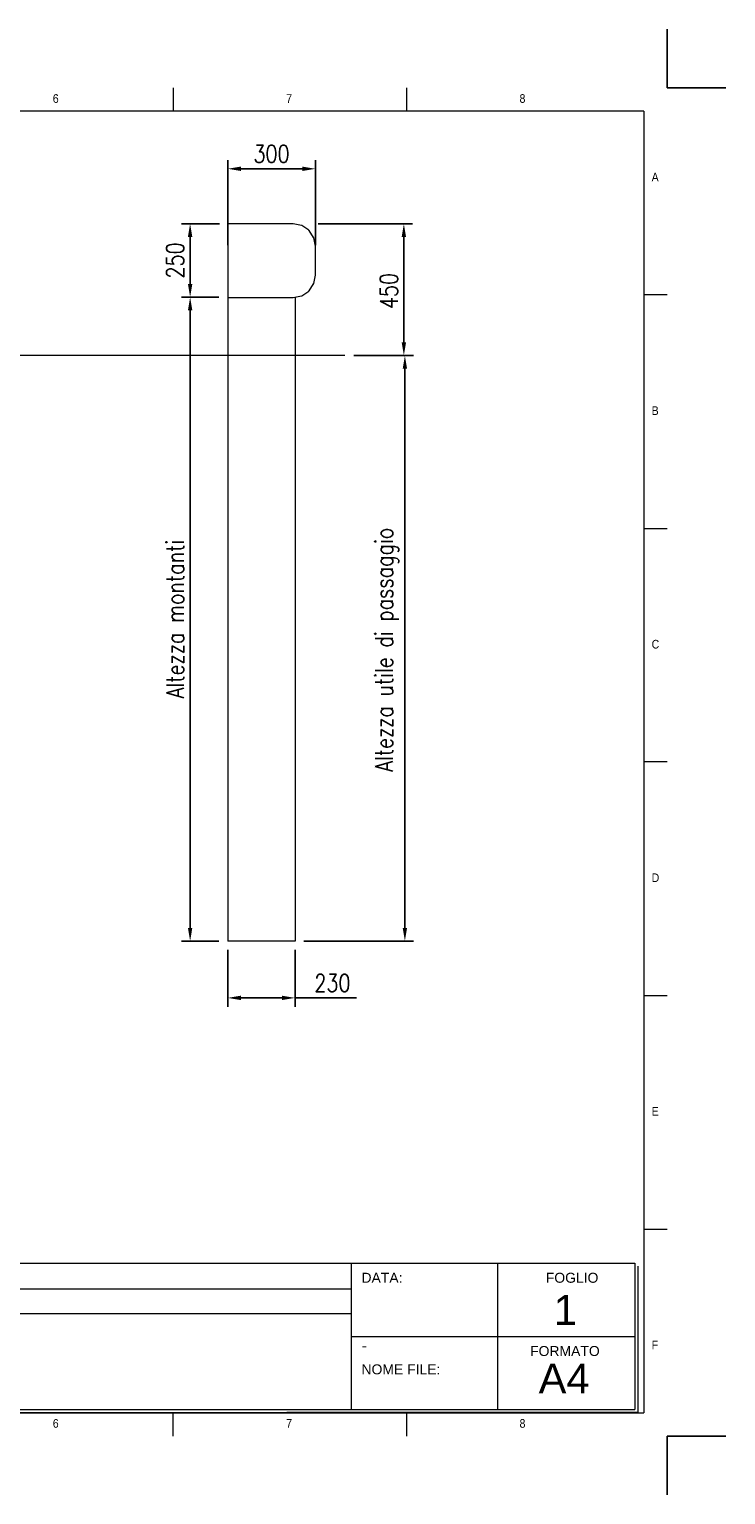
# Model space of a CAD drawing. Header units: inches. Extents: x 0 to 13926, y 0 to 5002.
# Tile 4 of 9: x 4580 to 6959, y 0 to 5001. Entities that reach past the tile are written whole.
import ezdxf

# ---------------------------------------------------------------- set-up
doc = ezdxf.new("R2010")
doc.units = ezdxf.units.IN
doc.header["$MEASUREMENT"] = 0
doc.layers.add('FORMAT', color=7, linetype='Continuous')
doc.styles.add('NYIP', font='romans.shx', dxfattribs={"width": 0.8})
doc.styles.add('SLDTEXTSTYLE0', font='GOTHIC.TTF', dxfattribs={"width": 0.913})
doc.styles.get("Standard").update_dxf_attribs({"font": 'arial.ttf'})
doc.dimstyles.new('STANDARD35', dxfattribs={"dimscale": 35, "dimtxt": 2, "dimasz": 1.5, "dimexe": 1, "dimexo": 1, "dimgap": 0.7, "dimtad": 1, "dimdec": 0, "dimdsep": 46, "dimtxsty": 'NYIP', "dimcen": 0, "dimclrd": 1, "dimclre": 1, "dimclrt": 2, "dimadec": 0, "dimazin": 0, "dimtfac": 1, "dimtdec": 0, "dimtix": 1, "dimtmove": 0, "dimatfit": 3, "dimfxl": 0, "dimtvp": 1, "dimtolj": 1, "dimtzin": 0, "dimarcsym": 0})

# ---------------------------------------------------------------- blocks, each defined once
blk = doc.blocks.new('A$C7C9C4F3F')
at = {"color": 7, "lineweight": 5}
for p, q in [((8295, 11245), (8295, 11504)), ((0, 1766), (199, 1766))]:
    blk.add_line(p, q, dxfattribs=at)
at = {"layer": 'FORMAT', "color": 7, "lineweight": 5}
for p, q in [((2216, 11304), (2216, 11504)), ((4209, 11504), (4209, 11304)), ((6202, 11304), (6202, 11504)), ((10188, 11304), (10188, 11504)), ((12181, 11504), (12181, 11304)), ((14174, 11304), (14174, 11504)), ((16199, 11304), (199, 11304)), ((199, 11304), (199, 199)), ((16199, 11304), (16199, 199)), ((199, 9738), (0, 9738)), ((16399, 9738), (16199, 9738)), ((0, 7745), (199, 7745)), ((16199, 7745), (16399, 7745)), ((0, 5752), (199, 5752)), ((16399, 5752), (16199, 5752)), ((0, 3759), (199, 3759)), ((16199, 3759), (16399, 3759)), ((16199, 1766), (16399, 1766)), ((8295, 0), (8295, 258)), ((199, 199), (16199, 199)), ((2224, 0), (2224, 199)), ((4018, 199), (4018, 0)), ((6210, 0), (6210, 199)), ((10188, 0), (10188, 199)), ((12181, 0), (12181, 199)), ((14174, 0), (14174, 199))]:
    blk.add_line(p, q, dxfattribs=at)
at = {"color": 7, "lineweight": 5, "char_height": 73.8, "attachment_point": 1, "style": 'SLDTEXTSTYLE0'}
for s, insert in [('1', (1203, 11450)), ('2', (3180, 11450)), ('3', (5173, 11450)), ('4', (7166, 11450)), ('5', (9159, 11450)), ('6', (11152, 11450)), ('7', (13145, 11450)), ('8', (15138, 11450)), ('A', (66, 10780)), ('A', (16266, 10780)), ('B', (66, 8787)), ('B', (16266, 8787)), ('C', (66, 6794)), ('C', (16266, 6794)), ('D', (66, 4801)), ('D', (16266, 4801)), ('E', (66, 2808)), ('1', (1012, 145)), ('2', (2988, 145)), ('3', (4981, 145)), ('4', (6974, 145))]:
    blk.add_mtext(s, dxfattribs=dict(at, insert=insert))
at = {"layer": 'FORMAT', "color": 7, "lineweight": 5, "char_height": 73.8, "attachment_point": 1, "style": 'SLDTEXTSTYLE0'}
for s, insert in [('E', (16266, 2808)), ('F', (66, 815)), ('F', (16266, 815)), ('5', (9159, 145)), ('6', (11152, 145)), ('7', (13145, 145)), ('8', (15138, 145))]:
    blk.add_mtext(s, dxfattribs=dict(at, insert=insert))
blk = doc.blocks.new('*D25')
at = {"color": 7, "lineweight": -2}
for p, q in [((5230.7, 4337.9), (5099.9, 4337.9)), ((5129.9, 4292.9), (5129.9, 4132.4)), ((5228.2, 4087.4), (5099.9, 4087.4))]:
    blk.add_line(p, q, dxfattribs=at)
at = {"color": 7}
for points in [[(5137.4, 4292.9), (5122.4, 4292.9), (5129.9, 4337.9)], [(5122.4, 4132.4), (5137.4, 4132.4), (5129.9, 4087.4)]]:
    blk.add_solid(points, dxfattribs=at)
at = {"layer": 'Defpoints', "color": 0}
for p in [(5260.7, 4337.9), (5129.9, 4087.4), (5258.2, 4087.4)]:
    blk.add_point(p, dxfattribs=at)
at = {"color": 7, "lineweight": 0, "insert": (5078.9, 4212.6), "char_height": 60, "attachment_point": 5, "rotation": 90, "style": 'NYIP'}
blk.add_mtext('\\A1;250', dxfattribs=at)
blk = doc.blocks.new('*D26')
at = {"color": 7, "lineweight": -2}
for p, q in [((5228.2, 4087.4), (5099.9, 4087.4)), ((5129.9, 4042.4), (5129.9, 1934.4)), ((5228.2, 1889.4), (5099.9, 1889.4))]:
    blk.add_line(p, q, dxfattribs=at)
at = {"color": 7}
for points in [[(5137.4, 4042.4), (5122.4, 4042.4), (5129.9, 4087.4)], [(5122.4, 1934.4), (5137.4, 1934.4), (5129.9, 1889.4)]]:
    blk.add_solid(points, dxfattribs=at)
at = {"layer": 'Defpoints', "color": 0}
for p in [(5258.2, 4087.4), (5129.9, 1889.4), (5258.2, 1889.4)]:
    blk.add_point(p, dxfattribs=at)
at = {"color": 7, "lineweight": 0, "insert": (5078.9, 2988.4), "char_height": 60, "attachment_point": 5, "rotation": 90, "style": 'NYIP'}
blk.add_mtext('\\A1;Altezza montanti^J', dxfattribs=at)
blk = doc.blocks.new('*D27')
at = {"color": 7, "lineweight": -2}
for p, q in [((5567.2, 4337.9), (5890, 4337.9)), ((5860, 4292.9), (5860, 3932.9)), ((5688.8, 3887.9), (5890, 3887.9))]:
    blk.add_line(p, q, dxfattribs=at)
at = {"color": 7}
for points in [[(5867.5, 4292.9), (5852.5, 4292.9), (5860, 4337.9)], [(5852.5, 3932.9), (5867.5, 3932.9), (5860, 3887.9)]]:
    blk.add_solid(points, dxfattribs=at)
at = {"layer": 'Defpoints', "color": 0}
for p in [(5537.2, 4337.9), (5658.8, 3887.9), (5860, 3887.9)]:
    blk.add_point(p, dxfattribs=at)
at = {"color": 7, "lineweight": 0, "insert": (5809, 4108.1), "char_height": 60, "attachment_point": 5, "rotation": 90, "style": 'NYIP'}
blk.add_mtext('\\A1;450', dxfattribs=at)
blk = doc.blocks.new('*D28')
at = {"color": 7, "lineweight": -2}
for p, q in [((5688.8, 3887.9), (5893.5, 3887.9)), ((5863.5, 1934.4), (5863.5, 3842.9)), ((5518.2, 1889.4), (5893.5, 1889.4))]:
    blk.add_line(p, q, dxfattribs=at)
at = {"color": 7}
for points in [[(5871, 3842.9), (5856, 3842.9), (5863.5, 3887.9)], [(5856, 1934.4), (5871, 1934.4), (5863.5, 1889.4)]]:
    blk.add_solid(points, dxfattribs=at)
at = {"layer": 'Defpoints', "color": 0}
for p in [(5658.8, 3887.9), (5863.5, 3887.9), (5488.2, 1889.4)]:
    blk.add_point(p, dxfattribs=at)
at = {"color": 7, "lineweight": 0, "insert": (5802.5, 2883.8), "char_height": 60, "attachment_point": 5, "rotation": 90, "style": 'NYIP'}
blk.add_mtext('\\A1;Altezza utile di passaggio', dxfattribs=at)
blk = doc.blocks.new('*D29')
at = {"color": 7, "lineweight": -2}
for p, q in [((5258.2, 1859.4), (5258.2, 1665.6)), ((5488.2, 1859.4), (5488.2, 1665.6)), ((5303.2, 1695.6), (5443.2, 1695.6)), ((5488.2, 1695.6), (5698.6, 1695.6))]:
    blk.add_line(p, q, dxfattribs=at)
at = {"color": 7}
for points in [[(5303.2, 1703.1), (5303.2, 1688.1), (5258.2, 1695.6)], [(5443.2, 1688.1), (5443.2, 1703.1), (5488.2, 1695.6)]]:
    blk.add_solid(points, dxfattribs=at)
at = {"layer": 'Defpoints', "color": 0}
for p in [(5258.2, 1889.4), (5488.2, 1889.4), (5488.2, 1695.6)]:
    blk.add_point(p, dxfattribs=at)
at = {"color": 7, "lineweight": 0, "insert": (5615.9, 1746.6), "char_height": 60, "attachment_point": 5, "style": 'NYIP'}
blk.add_mtext('\\A1;230', dxfattribs=at)
blk = doc.blocks.new('*D34')
at = {"color": 7, "lineweight": -2}
for p, q in [((5258.2, 4264.6), (5258.2, 4555.4)), ((5557.9, 4264.6), (5557.9, 4555.4)), ((5303.2, 4525.4), (5512.9, 4525.4))]:
    blk.add_line(p, q, dxfattribs=at)
at = {"color": 7}
for points in [[(5303.2, 4532.9), (5303.2, 4517.9), (5258.2, 4525.4)], [(5512.9, 4517.9), (5512.9, 4532.9), (5557.9, 4525.4)]]:
    blk.add_solid(points, dxfattribs=at)
at = {"layer": 'Defpoints', "color": 0}
for p in [(5557.9, 4525.4), (5258.2, 4234.6), (5557.9, 4234.6)]:
    blk.add_point(p, dxfattribs=at)
at = {"color": 7, "lineweight": 0, "insert": (5408, 4576.4), "char_height": 60, "attachment_point": 5, "style": 'NYIP'}
blk.add_mtext('\\A1;300', dxfattribs=at)

msp = doc.modelspace()

# ---------------------------------------------------------------- linework, layer by layer
at = {"color": 2}
for p, q in [((6759.4, 4801.5), (6759.4, 5001.5)), ((6759.4, 4801.5), (6959.4, 4801.5)), ((6759.4, 200), (6959.4, 200)), ((6759.4, 200), (6759.4, 0))]:
    msp.add_line(p, q, dxfattribs=at)
at = {"color": 7, "lineweight": 5}
for p, q in [((5258.2, 4335.4), (5258.2, 4087.4)), ((5481.5, 4337.6), (5260.7, 4337.6)), ((5510.2, 4331.9), (5482.2, 4337.5)), ((5535, 4315.6), (5511.4, 4331.4)), ((5551.7, 4291.1), (5536, 4314.7)), ((5557.8, 4261.8), (5552.2, 4289.8)), ((5557.9, 4162.6), (5557.9, 4261.1)), ((5552.2, 4133.9), (5557.8, 4161.9)), ((5511.4, 4092.3), (5535, 4108.1)), ((5536, 4109), (5551.7, 4132.6)), ((5258.2, 4087.4), (5258.2, 1889.4)), ((5258.2, 4086.2), (5482, 4086.2)), ((5482, 4086.2), (5510.2, 4091.8)), ((5488.2, 4087.4), (5488.2, 1889.4)), ((5488.2, 1889.4), (5258.2, 1889.4)), ((4089.5, 790.3), (6648.8, 790.3)), ((5679.7, 790.3), (5679.7, 290.3)), ((6179.7, 790.3), (6179.7, 290.3)), ((6648.8, 790.3), (6648.8, 290.3)), ((6659.1, 780), (6659.1, 280)), ((4091.5, 702.8), (5679.7, 702.8)), ((4091.5, 618.9), (5679.7, 618.9)), ((5679.7, 540.3), (6648.8, 540.3)), ((4089.5, 290.3), (6648.8, 290.3)), ((4099.8, 280), (6659.1, 280)), ((6659.1, 280), (5460.1, 280)), ((5470.4, 280), (6659.1, 280))]:
    msp.add_line(p, q, dxfattribs=at)
at = {"color": 7, "lineweight": 0}
msp.add_line((5658.8, 3887.9), (1203.7, 3887.9), dxfattribs=at)
at = {"color": 7, "lineweight": 5}
for centre, radius, start, end in [((5260.7, 4335), 2.51, 89.8054, 172.8903), ((5481.5, 4334), 3.57, 78.75, 90), ((5509.5, 4328.4), 3.57, 56.25, 78.75), ((5533, 4312.7), 3.57, 33.75, 56.25), ((5548.7, 4289.1), 3.57, 11.25, 33.75), ((5554.3, 4261.1), 3.57, 0, 11.25), ((5554.3, 4162.6), 3.57, 348.75, 0), ((5533, 4111), 3.57, 303.75, 326.25), ((5548.7, 4134.6), 3.57, 326.25, 348.75), ((5509.5, 4095.3), 3.57, 281.25, 303.75)]:
    msp.add_arc(centre, radius, start, end, dxfattribs=at)

# ---------------------------------------------------------------- block references
at = {"xscale": 0.4, "yscale": 0.4, "zscale": 0.4}
msp.add_blockref('A$C7C9C4F3F', (200, 200), dxfattribs=at)

# ---------------------------------------------------------------- texts
at = {"color": 7, "lineweight": 5}
for s, insert, char_height, width, attachment_point in [('{\\fArial|b0|i0|c0|p34;DATA:}', (5715.3, 757.4), 34.043, 578.728, 1), ('{\\fArial|b0|i0|c0|p34;FOGLIO}', (6344.9, 757.4), 34.043, 578.728, 1), ('{\\fArial|b0|i0|c0|p34;1}', (6411.7, 681.5), 102, 223.943, 2), ('{\\fArial|b0|i0|c0|p34;\\H0.752x;-}', (5716.3, 527.8), 50, 1044.717, 1), ('{\\fArial|b0|i0|c0|p34;FORMATO}', (6291.3, 507.4), 34.043, 578.728, 1), ('{\\fArial|b0|i0|c0|p34;NOME FILE:}', (5715.3, 444.8), 34.043, 578.728, 1)]:
    msp.add_mtext(s, dxfattribs=dict(at, insert=insert, char_height=char_height, width=width, attachment_point=attachment_point))
at = {"lineweight": 5, "insert": (6407.5, 447.6), "char_height": 102, "width": 223.943, "attachment_point": 2}
msp.add_mtext('{\\fArial|b0|i0|c0|p34;A4}', dxfattribs=at)

# ---------------------------------------------------------------- dimensions: what is measured, and where the dimension line sits
at = {"color": 7, "lineweight": 0}
dim = msp.add_linear_dim(base=(5557.9, 4525.4), p1=(5258.2, 4234.6), p2=(5557.9, 4234.6), dimstyle='STANDARD35', override={"dimscale": 30, "dimclrd": 7, "dimclre": 7, "dimclrt": 7}, dxfattribs=at)
dim.commit()
dim.dimension.update_dxf_attribs({"geometry": '*D34', "text_midpoint": (5408, 4576.4)})
dim = msp.add_linear_dim(base=(5129.891076, 4087.356897), p1=(5260.68986, 4337.856895), p2=(5258.189859, 4087.356897), angle=90, dimstyle='STANDARD35', override={"dimscale": 30, "dimclrd": 7, "dimclre": 7, "dimclrt": 7}, dxfattribs=at)
dim.commit()
dim.dimension.update_dxf_attribs({"geometry": '*D25', "text_midpoint": (5078.891076, 4212.606896)})
dim = msp.add_linear_dim(base=(5860, 3887.9), p1=(5537.2, 4337.9), p2=(5658.8, 3887.9), angle=90, dimstyle='STANDARD35', override={"dimscale": 30, "dimclrd": 7, "dimclre": 7, "dimclrt": 7}, dxfattribs=at)
dim.commit()
dim.dimension.update_dxf_attribs({"geometry": '*D27', "text_midpoint": (5860, 4108.1), "dimtype": 160})
dim = msp.add_linear_dim(base=(5129.9, 1889.4), p1=(5258.2, 4087.4), p2=(5258.2, 1889.4), angle=90, text='Altezza montanti^J', dimstyle='STANDARD35', override={"dimscale": 30, "dimclrd": 7, "dimclre": 7, "dimclrt": 7}, dxfattribs=at)
dim.commit()
dim.dimension.update_dxf_attribs({"geometry": '*D26', "text_midpoint": (5078.9, 2988.4)})
dim = msp.add_linear_dim(base=(5863.5, 3887.9), p1=(5488.2, 1889.4), p2=(5658.8, 3887.9), angle=90, text='Altezza utile di passaggio', dimstyle='STANDARD35', override={"dimscale": 30, "dimclrd": 7, "dimclre": 7, "dimclrt": 7}, dxfattribs=at)
dim.commit()
dim.dimension.update_dxf_attribs({"geometry": '*D28', "text_midpoint": (5863.5, 2883.8), "dimtype": 160})
dim = msp.add_linear_dim(base=(5488.2, 1695.6), p1=(5258.2, 1889.4), p2=(5488.2, 1889.4), dimstyle='STANDARD35', override={"dimscale": 30, "dimclrd": 7, "dimclre": 7, "dimclrt": 7}, dxfattribs=at)
dim.commit()
dim.dimension.update_dxf_attribs({"geometry": '*D29', "text_midpoint": (5615.9, 1695.6), "dimtype": 160})

doc.saveas('drawing.dxf')
